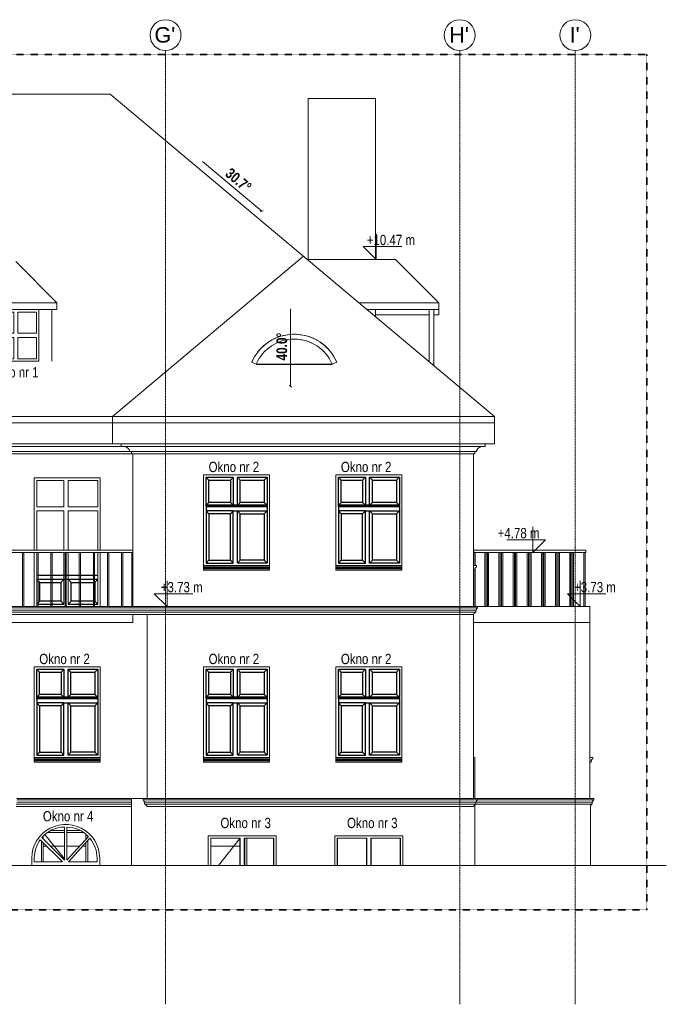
# Model space of a CAD drawing. Header units: millimetres. Extents: x -784 to 360321, y -10607 to 16514.
# Tile 35 of 95: x 183873 to 196436, y -3995 to 15132. Entities that reach past the tile are written whole.
import ezdxf

# ---------------------------------------------------------------- set-up
doc = ezdxf.new("R2010")
doc.units = ezdxf.units.MM
doc.linetypes.add('__FK_przerywana', pattern=[3.2004, 1.6002, -1.6002])
doc.linetypes.add('Linia siatki', pattern=[22.225, 12.7, -3.175, 3.175, -3.175])
for name, color, linetype, lineweight in [('A-AREA', 7, 'Continuous', 5), ('A-DETL-THIN', 7, 'Continuous', 5), ('A-GENM', 7, 'Continuous', 5), ('C-TOPO', 7, 'Continuous', 5), ('G-ANNO-DIMS', 7, 'Continuous', 5), ('S-GRID', 7, 'Continuous', 5), ('S-GRID-IDEN', 7, 'Continuous', 5)]:
    doc.layers.add(name, color=color, linetype=linetype, lineweight=lineweight)
for name, color, linetype, lineweight, true_color in [('A-DOOR', 7, 'Continuous', 18, 0x7f7f7f), ('A-DOOR-FRAM', 7, 'Continuous', 18, 0x7f7f7f), ('A-DOOR-HDLN', 7, 'Continuous', 18, 0x7f7f7f), ('A-FLOR', 7, 'Continuous', 18, 0x7f7f7f), ('A-FLOR-HRAL', 7, 'Continuous', 18, 0x7f7f7f), ('A-GLAZ', 7, 'Continuous', 18, 0x7f7f7f), ('A-ROOF', 7, 'Continuous', 18, 0x7f7f7f), ('A-WALL', 7, 'Continuous', 18, 0x7f7f7f)]:
    doc.layers.add(name, color=color, linetype=linetype, lineweight=lineweight, true_color=true_color)
doc.styles.add('Arial', font='arial.ttf', dxfattribs={"height": 300})
doc.styles.add('Arial_2', font='arial.ttf', dxfattribs={"width": 0.8, "height": 200})
doc.styles.add('Arial_B', font='arialbd.ttf', dxfattribs={"width": 0.8, "height": 206.349206})

# ---------------------------------------------------------------- blocks, each defined once
blk = doc.blocks.new('Drz Drzwi pełne x1 ___FK_04_0 - Dd - W - zwykłe - 97_6 x 203_7 _90 x 200_ EI 121-V125-Południe')
at = {"layer": 'A-DOOR-HDLN', "lineweight": 5, "true_color": 0x787878}
h = blk.add_hatch(dxfattribs=at)
h.set_pattern_fill('FP_11', color=8, style=0, pattern_type=2)
h.set_pattern_definition([(180, (-12645.9, -2720), (7e-14, 600), [])])
h.paths.add_polyline_path([(-12233, -1230), (-12233, -859), (-12568, -1230), (-12516, -1230)])
h.paths.add_polyline_path([(-12684, -1230), (-13059, -855), (-13059, -1230), (-12945, -1230)])
h.paths.add_polyline_path([(-12648, -1195), (-12648, -657), (-12976, -657), (-13028, -697), (-13059, -729), (-13059, -784), (-12650, -1193)])
h.paths.add_polyline_path([(-12598, -1193), (-12233, -788), (-12233, -688), (-12243, -679), (-12274, -657), (-12598, -657), (-12598, -1039)])
at = {"layer": 'A-DOOR'}
for p, q in [((-13059, -784), (-13059, -729)), ((-12648, -657), (-12976, -657)), ((-12274, -657), (-12598, -657)), ((-12233, -688), (-12233, -788)), ((-13059, -1230), (-13059, -855)), ((-12233, -859), (-12233, -1230))]:
    blk.add_line(p, q, dxfattribs=at)
at = {"layer": 'A-DOOR-FRAM'}
for p, q in [((-12648, -620), (-12914, -620)), ((-12336, -620), (-12598, -620)), ((-12196, -722), (-12196, -748)), ((-13096, -1230), (-13096, -818)), ((-12196, -818), (-12196, -1230))]:
    blk.add_line(p, q, dxfattribs=at)
at = {"layer": 'A-DOOR-HDLN'}
blk.add_line((-13027, -697), (-12648, -1170), dxfattribs=at)
blk = doc.blocks.new('Drz Drzwi pełne x1 ___FK_04_0 - Dd - W - zwykłe - 97_6 x 203_7 _90 x 200_ EI 121-1830598-Południe')
at = {"layer": 'A-DOOR-HDLN', "lineweight": 5, "true_color": 0x787878}
h = blk.add_hatch(dxfattribs=at)
h.set_pattern_fill('FP_12', color=8, style=0, pattern_type=2)
h.set_pattern_definition([(0, (-9553.4, -2720), (0, 600), [])])
h.paths.add_polyline_path([(-9237, -1300), (-9237, -770), (-9803, -770), (-9803, -1300), (-9519, -1300)])
h.paths.add_polyline_path([(-9150, -1300), (-9140, -1300), (-9140, -770), (-9150, -770), (-9150, -1039)])
at = {"layer": 'A-DOOR-FRAM'}
for p, q in [((-9140, -1300), (-9140, -770)), ((-9103, -770), (-9103, -1300))]:
    blk.add_line(p, q, dxfattribs=at)
at = {"layer": 'A-DOOR-HDLN'}
blk.add_line((-9237, -777), (-9655, -1300), dxfattribs=at)
blk = doc.blocks.new('Poręcz - 25mm-V128-Południe')
at = {"layer": 'A-FLOR-HRAL'}
for p, q in [((-4481, 3730), (-4481, 4780)), ((-4456, 4780), (-4456, 3730))]:
    blk.add_line(p, q, dxfattribs=at)
blk = doc.blocks.new('Poręcz - 25mm-1252062-Południe')
at = {"layer": 'A-FLOR-HRAL'}
for p, q in [((-16546, 0), (-16546, 1050)), ((-16521, 0), (-16521, 1050))]:
    blk.add_line(p, q, dxfattribs=at)
blk = doc.blocks.new('Poręcz - 25mm-V129-Południe')
at = {"layer": 'A-FLOR-HRAL'}
for p, q in [((-4693, 4530), (-4693, 4780)), ((-4668, 4530), (-4668, 4780)), ((-4693, 3730), (-4693, 4440)), ((-4668, 3730), (-4668, 4468))]:
    blk.add_line(p, q, dxfattribs=at)
blk = doc.blocks.new('Poręcz - Poręcz-1533064-Południe')
for name, p in [('Poręcz - 25mm-V129-Południe', (0, 0)), ('Poręcz - 25mm-V128-Południe', (0, 0)), ('Poręcz - 25mm-1252062-Południe', (12115, 3730)), ('Poręcz - 25mm-V128-Południe', (275, 0)), ('Poręcz - 25mm-1252062-Południe', (12390, 3730)), ('Poręcz - 25mm-V128-Południe', (550, 0)), ('Poręcz - 25mm-1252062-Południe', (12665, 3730)), ('Poręcz - 25mm-V128-Południe', (825, 0)), ('Poręcz - 25mm-1252062-Południe', (12940, 3730)), ('Poręcz - 25mm-V128-Południe', (1100, 0)), ('Poręcz - 25mm-1252062-Południe', (13215, 3730)), ('Poręcz - 25mm-V128-Południe', (1375, 0)), ('Poręcz - 25mm-1252062-Południe', (13490, 3730)), ('Poręcz - 25mm-V128-Południe', (1650, 0)), ('Poręcz - 25mm-1252062-Południe', (13765, 3730)), ('Poręcz - 25mm-1252062-Południe', (13990, 3730))]:
    blk.add_blockref(name, p)
blk = doc.blocks.new('Typ poręczy górnej - Górna poręcz_wewnętrzny_-1533136-Południe')
at = {"layer": 'A-FLOR-HRAL'}
for p, q in [((-4693, 4780), (-4693, 4830)), ((-2518, 4830), (-4693, 4830)), ((-2518, 4780), (-2518, 4830)), ((-2518, 4780), (-4693, 4780))]:
    blk.add_line(p, q, dxfattribs=at)
blk = doc.blocks.new('Typ poręczy górnej - Górna poręcz_wewnętrzny_-1533184-Południe')
at = {"layer": 'A-FLOR-HRAL'}
for p, q in [((-11316, 4830), (-16173, 4830)), ((-11316, 4780), (-16173, 4780))]:
    blk.add_line(p, q, dxfattribs=at)
blk = doc.blocks.new('ARC_DOOR_DOUBLE - ARC_DOOR_DOUBLE_120 x 210-1589911-Południe')
at = {"layer": 'A-DOOR-FRAM'}
for p, q in [((-4673, 800), (-4703, 800)), ((-4673, 0), (-4673, 800))]:
    blk.add_line(p, q, dxfattribs=at)
blk = doc.blocks.new('Aluprof_MB-45_I_Alu_Window-FIX-4-panel_ENG_R-00495 - 1230 x 1480-V138-Południe')
at = {"layer": 'A-GLAZ'}
for p, q in [((-32076, 1941), (-32076, 2513)), ((-32076, 2513), (-31549, 2513)), ((-31549, 2513), (-31549, 1941)), ((-31468, 2513), (-30890, 2513)), ((-31468, 1941), (-31468, 2513)), ((-30890, 2513), (-30890, 1941)), ((-31549, 1941), (-32076, 1941)), ((-30890, 1941), (-31468, 1941)), ((-32076, 1860), (-31549, 1860)), ((-32076, 847), (-32076, 1860)), ((-31549, 1860), (-31549, 847)), ((-31468, 1860), (-30890, 1860)), ((-31468, 847), (-31468, 1860)), ((-30890, 1860), (-30890, 847)), ((-31549, 847), (-32076, 847)), ((-30890, 847), (-31468, 847))]:
    blk.add_line(p, q, dxfattribs=at)
blk = doc.blocks.new('Aluprof_MB-45_I_Alu_Window-FIX-4-panel_ENG_R-00495 - 1230 x 1483-1593343-Południe')
at = {"layer": 'A-GLAZ'}
for p, q in [((-13186, 5671), (-13186, 6183)), ((-13186, 6183), (-12659, 6183)), ((-12659, 6183), (-12659, 5671)), ((-12578, 6183), (-12000, 6183)), ((-12578, 5671), (-12578, 6183)), ((-12000, 6183), (-12000, 5671)), ((-12659, 5671), (-13186, 5671)), ((-13186, 5590), (-12659, 5590)), ((-13186, 4830), (-13186, 5590)), ((-12659, 5590), (-12659, 4830)), ((-12000, 5671), (-12578, 5671)), ((-12578, 5590), (-12000, 5590)), ((-12578, 4830), (-12578, 5590)), ((-12000, 5590), (-12000, 4830)), ((-13186, 3777), (-13186, 4780)), ((-12659, 4780), (-12659, 3777)), ((-12578, 3777), (-12578, 4780)), ((-12000, 4780), (-12000, 3777)), ((-12911, 3777), (-13161, 3777)), ((-12659, 3777), (-12886, 3777)), ((-12361, 3777), (-12578, 3777)), ((-12086, 3777), (-12336, 3777)), ((-12000, 3777), (-12061, 3777))]:
    blk.add_line(p, q, dxfattribs=at)
blk = doc.blocks.new('Aluprof_MB-45_I_Alu_Window-FIX-4-panel_ENG_R-00495 - 1230 x 1484-1596590-Południe')
at = {"layer": 'A-GLAZ'}
for p, q in [((-20896, 9041), (-20896, 9453)), ((-20896, 9453), (-20534, 9453)), ((-20534, 9453), (-20534, 9041)), ((-20453, 9041), (-20453, 9453)), ((-20453, 9453), (-20090, 9453)), ((-20090, 9453), (-20090, 9041)), ((-20534, 9041), (-20896, 9041)), ((-20090, 9041), (-20453, 9041)), ((-20896, 8960), (-20534, 8960)), ((-20896, 8547), (-20896, 8960)), ((-20534, 8960), (-20534, 8547)), ((-20453, 8547), (-20453, 8960)), ((-20453, 8960), (-20090, 8960)), ((-20090, 8960), (-20090, 8547)), ((-20534, 8547), (-20896, 8547)), ((-20090, 8547), (-20453, 8547))]:
    blk.add_line(p, q, dxfattribs=at)
blk = doc.blocks.new('Aluprof_MB-45_I_Alu_Window-FIX-4-panel_ENG_R-00495 - 1230 x 1481-1597105-Południe')
at = {"layer": 'A-GLAZ'}
for p, q in [((-26186, 1941), (-26186, 2513)), ((-26186, 2513), (-25659, 2513)), ((-25659, 2513), (-25659, 1941)), ((-25578, 2513), (-25000, 2513)), ((-25578, 1941), (-25578, 2513)), ((-25000, 2513), (-25000, 1941)), ((-25659, 1941), (-26186, 1941)), ((-25000, 1941), (-25578, 1941)), ((-26186, 1860), (-25659, 1860)), ((-26186, 847), (-26186, 1860)), ((-25659, 1860), (-25659, 847)), ((-25578, 1860), (-25000, 1860)), ((-25578, 847), (-25578, 1860)), ((-25000, 1860), (-25000, 847)), ((-25659, 847), (-26186, 847)), ((-25000, 847), (-25578, 847))]:
    blk.add_line(p, q, dxfattribs=at)
blk = doc.blocks.new('Aluprof_MB-45_I_Alu_Window-FIX-4-panel_ENG_R-00495 - 1230 x 1486-1784365-Południe')
at = {"layer": 'A-GLAZ'}
for p, q in [((-7346, -1300), (-7346, -767)), ((-7346, -767), (-6774, -767)), ((-7343, -770), (-7343, -1300)), ((-7343, -770), (-6777, -770)), ((-6777, -770), (-6777, -1300)), ((-6774, -767), (-6774, -1300)), ((-6693, -767), (-6120, -767)), ((-6693, -1300), (-6693, -767)), ((-6690, -770), (-6123, -770)), ((-6690, -1300), (-6690, -770)), ((-6123, -1300), (-6123, -770)), ((-6120, -767), (-6120, -1300))]:
    blk.add_line(p, q, dxfattribs=at)
blk = doc.blocks.new('Modele ogólne 2 - Modele ogólne 2-1813028-Południe')
at = {"layer": 'A-GENM'}
for p, q in [((-12648, -554), (-12648, -1195)), ((-12598, -1193), (-12598, -554)), ((-12648, -1195), (-13086, -757)), ((-12183, -734), (-12598, -1193)), ((-13117, -797), (-12684, -1230)), ((-12568, -1230), (-12152, -770)), ((-13233, -1230), (-13233, -1155)), ((-12684, -1230), (-13233, -1230)), ((-12013, -1230), (-12568, -1230)), ((-12013, -1155), (-12013, -1230))]:
    blk.add_line(p, q, dxfattribs=at)
for centre, radius, start, end in [((-12654, -1115), 561, 89.4324, 140.3446), ((-12598, -1123), 568, 43.1813, 90.0634), ((-12624, -1155), 609, 144, 180), ((-12617, -1155), 603, 0, 39.6557)]:
    blk.add_arc(centre, radius, start, end, dxfattribs=at)
blk = doc.blocks.new('Modele ogólne 4 - Modele ogólne 4-1837164-Południe')
at = {"layer": 'A-GENM'}
for p, q in [((-13233, 770), (-13233, 800)), ((-11953, 800), (-13233, 800)), ((-13233, 759), (-13233, 770)), ((-11953, 770), (-13233, 770)), ((-11953, 800), (-11953, 770)), ((-11953, 770), (-11953, 759)), ((-13233, 739), (-13233, 759)), ((-11953, 759), (-13233, 759)), ((-13233, 733), (-13233, 739)), ((-11953, 739), (-13233, 739)), ((-13233, 710), (-13233, 733)), ((-11953, 733), (-13233, 733)), ((-11953, 710), (-13233, 710)), ((-11953, 759), (-11953, 739)), ((-11953, 739), (-11953, 733)), ((-11953, 733), (-11953, 710))]:
    blk.add_line(p, q, dxfattribs=at)
blk = doc.blocks.new('Modele ogólne 6 - Modele ogólne 6-1838818-Południe')
at = {"layer": 'A-GENM'}
for p, q in [((-9943, 4500), (-9943, 4530)), ((-8663, 4530), (-9943, 4530)), ((-9943, 4489), (-9943, 4500)), ((-8663, 4500), (-9943, 4500)), ((-9943, 4469), (-9943, 4489)), ((-8663, 4489), (-9943, 4489)), ((-9943, 4463), (-9943, 4469)), ((-8663, 4469), (-9943, 4469)), ((-9943, 4440), (-9943, 4463)), ((-8663, 4463), (-9943, 4463)), ((-8663, 4440), (-9943, 4440)), ((-8663, 4530), (-8663, 4500)), ((-8663, 4500), (-8663, 4489)), ((-8663, 4489), (-8663, 4469)), ((-8663, 4469), (-8663, 4463)), ((-8663, 4463), (-8663, 4440)), ((-7373, 4500), (-7373, 4530)), ((-6093, 4530), (-7373, 4530)), ((-7373, 4489), (-7373, 4500)), ((-6093, 4500), (-7373, 4500)), ((-7373, 4469), (-7373, 4489)), ((-6093, 4489), (-7373, 4489)), ((-7373, 4463), (-7373, 4469)), ((-6093, 4469), (-7373, 4469)), ((-7373, 4440), (-7373, 4463)), ((-6093, 4463), (-7373, 4463)), ((-6093, 4440), (-7373, 4440)), ((-6093, 4530), (-6093, 4500)), ((-6093, 4500), (-6093, 4489)), ((-6093, 4489), (-6093, 4469)), ((-6093, 4469), (-6093, 4463)), ((-6093, 4463), (-6093, 4440)), ((-9943, 770), (-9943, 800)), ((-8663, 800), (-9943, 800)), ((-9943, 759), (-9943, 770)), ((-8663, 770), (-9943, 770)), ((-8663, 800), (-8663, 770)), ((-8663, 770), (-8663, 759)), ((-7373, 770), (-7373, 800)), ((-6093, 800), (-7373, 800)), ((-7373, 759), (-7373, 770)), ((-6093, 770), (-7373, 770)), ((-6093, 800), (-6093, 770)), ((-6093, 770), (-6093, 759)), ((-9943, 739), (-9943, 759)), ((-8663, 759), (-9943, 759)), ((-9943, 733), (-9943, 739)), ((-8663, 739), (-9943, 739)), ((-9943, 710), (-9943, 733)), ((-8663, 733), (-9943, 733)), ((-8663, 710), (-9943, 710)), ((-8663, 759), (-8663, 739)), ((-8663, 739), (-8663, 733)), ((-8663, 733), (-8663, 710)), ((-7373, 739), (-7373, 759)), ((-6093, 759), (-7373, 759)), ((-7373, 733), (-7373, 739)), ((-6093, 739), (-7373, 739)), ((-7373, 710), (-7373, 733)), ((-6093, 733), (-7373, 733)), ((-6093, 710), (-7373, 710)), ((-6093, 759), (-6093, 739)), ((-6093, 739), (-6093, 733)), ((-6093, 733), (-6093, 710))]:
    blk.add_line(p, q, dxfattribs=at)
blk = doc.blocks.new('Modele ogólne 8 - Modele ogólne 8-1841655-Południe')
at = {"layer": 'A-GENM'}
for p, q in [((-11546, 6840), (-11546, 6890)), ((-4473, 6840), (-4473, 6890)), ((-29413, 6700), (-11346, 6700)), ((-29383, 6745), (-11376, 6745)), ((-11546, 6840), (-29213, 6840)), ((-4473, 6840), (-11546, 6840)), ((-11376, 6745), (-4643, 6745)), ((-11346, 6700), (-11346, 6745)), ((-11346, 6700), (-4673, 6700)), ((-4673, 6700), (-4673, 6745))]:
    blk.add_line(p, q, dxfattribs=at)
for points in [[(-11376, 6745), (-11379, 6755), (-11385, 6769), (-11395, 6787), (-11403, 6797), (-11410, 6805), (-11416, 6810), (-11422, 6815), (-11428, 6820), (-11434, 6824), (-11443, 6830), (-11453, 6834), (-11462, 6838), (-11468, 6840), (-11471, 6841), (-11472, 6841)], [(-4643, 6745), (-4641, 6755), (-4635, 6769), (-4624, 6787), (-4616, 6797), (-4609, 6805), (-4604, 6810), (-4598, 6815), (-4592, 6820), (-4585, 6824), (-4576, 6830), (-4567, 6834), (-4557, 6838), (-4552, 6840), (-4548, 6841), (-4548, 6841)]]:
    blk.add_open_spline(points, degree=3, knots=[0, 0, 0, 0, 0.1428571, 0.2142857, 0.2857143, 0.3214286, 0.3571429, 0.3928571, 0.4285714, 0.4642857, 0.5, 0.5714286, 0.6071429, 0.6428571, 0.6529321, 0.6529321, 0.6529321, 0.6529321], dxfattribs=at)
blk = doc.blocks.new('Modele ogólne 9 - Modele ogólne 9-1844056-Południe')
at = {"layer": 'A-GENM'}
for p, q in [((-16040, 3660), (-11316, 3660)), ((-4623, 3730), (-16018, 3730)), ((-16018, 3705), (-11316, 3705)), ((-11316, 3705), (-4623, 3705)), ((-11316, 3660), (-4645, 3660)), ((-4656, 3660), (-4656, 3625)), ((-4623, 3730), (-4623, 3705)), ((-16092, 3580), (-11316, 3580)), ((-16051, 3625), (-4656, 3625)), ((-11316, 3580), (-4697, 3580))]:
    blk.add_line(p, q, dxfattribs=at)
for points in [[(-4623, 3705), (-4626, 3703), (-4632, 3699), (-4639, 3690), (-4643, 3681), (-4646, 3671), (-4646, 3663), (-4645, 3660)], [(-4682, 3605), (-4684, 3604), (-4687, 3602), (-4692, 3597), (-4695, 3592), (-4697, 3586), (-4697, 3582), (-4697, 3580)], [(-4667, 3625), (-4668, 3623), (-4669, 3619), (-4672, 3613), (-4677, 3608), (-4680, 3606), (-4682, 3605)]]:
    blk.add_open_spline(points, degree=3, dxfattribs=at)
blk = doc.blocks.new('Modele ogólne 10 - Modele ogólne 10-1844524-Południe')
at = {"layer": 'A-GENM'}
for p, q in [((-11343, -105), (-13586, -105)), ((-11343, -150), (-13586, -150)), ((-13574, 0), (-11343, 0)), ((-11343, -25), (-13574, -25)), ((-11343, -70), (-13574, -70)), ((-11121, 0), (-4623, 0)), ((-11121, -25), (-11121, 0)), ((-4623, -25), (-11121, -25)), ((-4645, -70), (-11099, -70)), ((-11089, -105), (-11089, -70)), ((-4656, -105), (-11089, -105)), ((-4697, -150), (-11047, -150)), ((-4656, -105), (-4656, -70)), ((-2396, -105), (-4656, -105)), ((-2385, -70), (-4645, -70)), ((-4623, 0), (-2363, 0)), ((-4623, -25), (-4623, 0)), ((-2363, -25), (-4623, -25)), ((-2396, -105), (-2396, -70)), ((-2363, -25), (-2363, 0))]:
    blk.add_line(p, q, dxfattribs=at)
for points, knots in [([(-11099, -70), (-11099, -67), (-11099, -59), (-11101, -50), (-11104, -43), (-11107, -39), (-11109, -35), (-11112, -32), (-11116, -29), (-11119, -26), (-11121, -25)], [0, 0, 0, 0, 0.2, 0.4, 0.55, 0.625, 0.7, 0.775, 0.85, 1, 1, 1, 1]), ([(-11047, -150), (-11047, -148), (-11048, -144), (-11050, -139), (-11052, -135), (-11054, -132), (-11057, -129), (-11060, -126), (-11062, -125)], [0, 0, 0, 0, 0.2, 0.4, 0.55, 0.625, 0.7, 1, 1, 1, 1]), ([(-4697, -150), (-4697, -148), (-4697, -144), (-4695, -139), (-4693, -135), (-4691, -132), (-4688, -129), (-4685, -126), (-4682, -125)], [0, 0, 0, 0, 0.2, 0.4, 0.55, 0.625, 0.7, 1, 1, 1, 1]), ([(-4645, -70), (-4646, -67), (-4646, -59), (-4643, -50), (-4640, -43), (-4638, -39), (-4635, -35), (-4633, -32), (-4629, -29), (-4626, -26), (-4623, -25)], [0, 0, 0, 0, 0.2, 0.4, 0.55, 0.625, 0.7, 0.775, 0.85, 1, 1, 1, 1]), ([(-2385, -70), (-2386, -67), (-2386, -59), (-2383, -50), (-2380, -43), (-2378, -39), (-2375, -35), (-2373, -32), (-2369, -29), (-2366, -26), (-2363, -25)], [0, 0, 0, 0, 0.2, 0.4, 0.55, 0.625, 0.7, 0.775, 0.85, 1, 1, 1, 1])]:
    blk.add_open_spline(points, degree=3, knots=knots, dxfattribs=at)
for points in [[(-11062, -125), (-11064, -124), (-11068, -122), (-11072, -117), (-11076, -111), (-11077, -107), (-11077, -105)], [(-4682, -125), (-4680, -124), (-4677, -122), (-4672, -117), (-4669, -111), (-4668, -107), (-4667, -105)], [(-2429, -130), (-2427, -128), (-2425, -126), (-2422, -125)], [(-2422, -125), (-2420, -124), (-2417, -122), (-2412, -117), (-2409, -111), (-2408, -107), (-2407, -105)]]:
    blk.add_open_spline(points, degree=3, dxfattribs=at)
blk = doc.blocks.new('Modele ogólne 11 - Modele ogólne 11-1845244-Południe')
at = {"layer": 'A-GENM'}
for p, q in [((-4643, 4530), (-4703, 4530)), ((-4697, 4440), (-4677, 4440)), ((-4677, 4440), (-4675, 4463)), ((-4675, 4463), (-4666, 4469)), ((-4666, 4489), (-4643, 4500)), ((-4666, 4469), (-4666, 4489)), ((-4643, 4500), (-4643, 4530))]:
    blk.add_line(p, q, dxfattribs=at)
blk.add_arc((-4703, 4440), 6.06, 360, 90, dxfattribs=at)
blk = doc.blocks.new('Modele ogólne 12 - Modele ogólne 12-1845759-Południe')
at = {"layer": 'A-GENM'}
for p, q in [((-2383, 800), (-2443, 800)), ((-2406, 759), (-2383, 770)), ((-2383, 770), (-2383, 800)), ((-2437, 710), (-2417, 710)), ((-2417, 710), (-2415, 733)), ((-2415, 733), (-2406, 739)), ((-2406, 739), (-2406, 759))]:
    blk.add_line(p, q, dxfattribs=at)
blk.add_arc((-2443, 710), 6.06, 360, 90, dxfattribs=at)
blk = doc.blocks.new('Siatka - SOsi_Sybol osi-348494-Południe')
at = {"layer": 'S-GRID-IDEN', "color": 142, "true_color": 0x0080c0}
blk.add_circle((-35813, 14832), 300, dxfattribs=at)
blk = doc.blocks.new('Rzędne punktów - Znacznik rzędnej-348474-Południe')
at = {"layer": 'G-ANNO-DIMS'}
for p, q in [((-51819, 4630), (-51819, 5130)), ((-52069, 4880), (-51819, 4630)), ((-52069, 4880), (-51319, 4880))]:
    blk.add_line(p, q, dxfattribs=at)
blk = doc.blocks.new('Poręcz - 25mm-V131-Południe')
at = {"layer": 'A-FLOR-HRAL'}
blk.add_line((-11341, 3730), (-11341, 4780), dxfattribs=at)

msp = doc.modelspace()

# ---------------------------------------------------------------- linework, layer by layer
for p, q in [((188467, 8440), (189946, 8440)), ((187549, 6188), (187494, 6243)), ((187966, 6188), (188021, 6243)), ((188157, 6188), (188102, 6243)), ((188625, 6188), (188680, 6243)), ((190119, 6188), (190064, 6243)), ((190536, 6188), (190591, 6243)), ((190727, 6188), (190672, 6243)), ((191195, 6188), (191250, 6243)), ((187549, 5756), (187494, 5701)), ((187966, 5756), (188021, 5701)), ((188157, 5756), (188102, 5701)), ((188625, 5756), (188680, 5701)), ((190119, 5756), (190064, 5701)), ((190536, 5756), (190591, 5701)), ((190727, 5756), (190672, 5701)), ((191195, 5756), (191250, 5701)), ((187494, 5671), (187494, 5701)), ((188680, 5700), (187494, 5700)), ((187494, 5680), (188680, 5680)), ((187494, 5671), (187494, 5590)), ((188680, 5671), (187494, 5671)), ((187549, 5535), (187494, 5590)), ((187966, 5535), (188021, 5590)), ((188021, 5590), (188102, 5590)), ((188157, 5535), (188102, 5590)), ((188625, 5535), (188680, 5590)), ((188680, 5680), (188680, 5700)), ((188680, 5680), (188680, 5671)), ((188680, 5671), (188680, 5590)), ((190064, 5671), (190064, 5701)), ((191250, 5700), (190064, 5700)), ((190064, 5680), (191250, 5680)), ((190064, 5671), (190064, 5590)), ((191250, 5671), (190064, 5671)), ((190119, 5535), (190064, 5590)), ((190536, 5535), (190591, 5590)), ((190591, 5590), (190672, 5590)), ((190727, 5535), (190672, 5590)), ((191195, 5535), (191250, 5590)), ((191250, 5680), (191250, 5700)), ((191250, 5680), (191250, 5671)), ((191250, 5671), (191250, 5590)), ((187549, 4632), (187494, 4577)), ((187966, 4632), (188021, 4577)), ((188157, 4632), (188102, 4577)), ((188625, 4632), (188680, 4577)), ((190119, 4632), (190064, 4577)), ((190536, 4632), (190591, 4577)), ((190727, 4632), (190672, 4577)), ((191195, 4632), (191250, 4577)), ((187447, 4530), (188727, 4530)), ((190017, 4530), (191297, 4530)), ((184204, 4341), (185390, 4341)), ((184204, 4266), (185390, 4266)), ((184262, 4201), (184204, 4266)), ((184672, 4201), (184731, 4266)), ((184875, 4201), (184812, 4266)), ((185331, 4201), (185390, 4266)), ((184262, 3839), (184204, 3777)), ((184672, 3839), (184731, 3777)), ((184875, 3839), (184812, 3777)), ((185331, 3839), (185390, 3777)), ((184204, 3778), (184731, 3778)), ((184812, 3777), (185390, 3777)), ((184259, 2458), (184204, 2513)), ((184676, 2458), (184731, 2513)), ((184867, 2458), (184812, 2513)), ((185335, 2458), (185390, 2513)), ((187549, 2458), (187494, 2513)), ((187966, 2458), (188021, 2513)), ((188157, 2458), (188102, 2513)), ((188625, 2458), (188680, 2513)), ((190119, 2458), (190064, 2513)), ((190536, 2458), (190591, 2513)), ((190727, 2458), (190672, 2513)), ((191195, 2458), (191250, 2513)), ((184259, 2026), (184204, 1971)), ((184204, 1941), (184204, 1971)), ((185390, 1970), (184204, 1970)), ((184204, 1950), (185390, 1950)), ((184204, 1941), (184204, 1860)), ((185390, 1941), (184204, 1941)), ((184676, 2026), (184731, 1971)), ((184867, 2026), (184812, 1971)), ((185335, 2026), (185390, 1971)), ((185390, 1950), (185390, 1970)), ((185390, 1950), (185390, 1941)), ((185390, 1941), (185390, 1860)), ((187549, 2026), (187494, 1971)), ((187494, 1941), (187494, 1971)), ((188680, 1970), (187494, 1970)), ((187494, 1950), (188680, 1950)), ((187494, 1941), (187494, 1860)), ((188680, 1941), (187494, 1941)), ((187966, 2026), (188021, 1971)), ((188157, 2026), (188102, 1971)), ((188625, 2026), (188680, 1971)), ((188680, 1950), (188680, 1970)), ((188680, 1950), (188680, 1941)), ((188680, 1941), (188680, 1860)), ((190119, 2026), (190064, 1971)), ((190064, 1941), (190064, 1971)), ((191250, 1970), (190064, 1970)), ((190064, 1950), (191250, 1950)), ((190064, 1941), (190064, 1860)), ((191250, 1941), (190064, 1941)), ((190536, 2026), (190591, 1971)), ((190727, 2026), (190672, 1971)), ((191195, 2026), (191250, 1971)), ((191250, 1950), (191250, 1970)), ((191250, 1950), (191250, 1941)), ((191250, 1941), (191250, 1860)), ((184259, 1805), (184204, 1860)), ((184676, 1805), (184731, 1860)), ((184731, 1860), (184812, 1860)), ((184867, 1805), (184812, 1860)), ((185335, 1805), (185390, 1860)), ((187549, 1805), (187494, 1860)), ((187966, 1805), (188021, 1860)), ((188021, 1860), (188102, 1860)), ((188157, 1805), (188102, 1860)), ((188625, 1805), (188680, 1860)), ((190119, 1805), (190064, 1860)), ((190536, 1805), (190591, 1860)), ((190591, 1860), (190672, 1860)), ((190727, 1805), (190672, 1860)), ((191195, 1805), (191250, 1860)), ((184157, 800), (185437, 800)), ((184259, 902), (184204, 847)), ((184676, 902), (184731, 847)), ((184867, 902), (184812, 847)), ((185335, 902), (185390, 847)), ((187447, 800), (188727, 800)), ((187549, 902), (187494, 847)), ((187966, 902), (188021, 847)), ((188157, 902), (188102, 847)), ((188625, 902), (188680, 847)), ((190017, 800), (191297, 800)), ((190119, 902), (190064, 847)), ((190536, 902), (190591, 847)), ((190727, 902), (190672, 847)), ((191195, 902), (191250, 847))]:
    msp.add_line(p, q)
for points in [[(187494, 6243), (188021, 6243), (188021, 5700), (187494, 5700), (187494, 6243)], [(188102, 5700), (188102, 6243), (188680, 6243), (188680, 5700), (188102, 5700)], [(190064, 6243), (190591, 6243), (190591, 5700), (190064, 5700), (190064, 6243)], [(190672, 5700), (190672, 6243), (191250, 6243), (191250, 5700), (190672, 5700)], [(188021, 5590), (187494, 5590), (187494, 4577), (188021, 4577), (188021, 5590)], [(188102, 5590), (188680, 5590), (188680, 4577), (188102, 4577), (188102, 5590)], [(190591, 5590), (190064, 5590), (190064, 4577), (190591, 4577), (190591, 5590)], [(190672, 5590), (191250, 5590), (191250, 4577), (190672, 4577), (190672, 5590)], [(184204, 2513), (184731, 2513), (184731, 1970), (184204, 1970), (184204, 2513)], [(184812, 1970), (184812, 2513), (185390, 2513), (185390, 1970), (184812, 1970)], [(187494, 2513), (188021, 2513), (188021, 1970), (187494, 1970), (187494, 2513)], [(188102, 1970), (188102, 2513), (188680, 2513), (188680, 1970), (188102, 1970)], [(190064, 2513), (190591, 2513), (190591, 1970), (190064, 1970), (190064, 2513)], [(190672, 1970), (190672, 2513), (191250, 2513), (191250, 1970), (190672, 1970)], [(184731, 1860), (184204, 1860), (184204, 847), (184731, 847), (184731, 1860)], [(184812, 1860), (185390, 1860), (185390, 847), (184812, 847), (184812, 1860)], [(188021, 1860), (187494, 1860), (187494, 847), (188021, 847), (188021, 1860)], [(188102, 1860), (188680, 1860), (188680, 847), (188102, 847), (188102, 1860)], [(190591, 1860), (190064, 1860), (190064, 847), (190591, 847), (190591, 1860)], [(190672, 1860), (191250, 1860), (191250, 847), (190672, 847), (190672, 1860)]]:
    msp.add_lwpolyline(points)
for points in [[(187549, 6188), (187966, 6188), (187966, 5756), (187549, 5756)], [(188157, 5756), (188157, 6188), (188625, 6188), (188625, 5756)], [(190119, 6188), (190536, 6188), (190536, 5756), (190119, 5756)], [(190727, 5756), (190727, 6188), (191195, 6188), (191195, 5756)], [(187966, 5535), (187549, 5535), (187549, 4632), (187966, 4632)], [(188157, 5535), (188625, 5535), (188625, 4632), (188157, 4632)], [(190536, 5535), (190119, 5535), (190119, 4632), (190536, 4632)], [(190727, 5535), (191195, 5535), (191195, 4632), (190727, 4632)], [(184672, 3839), (184262, 3839), (184262, 4201), (184672, 4201)], [(184875, 4201), (185331, 4201), (185331, 3839), (184875, 3839)], [(184259, 2458), (184676, 2458), (184676, 2026), (184259, 2026)], [(184867, 2026), (184867, 2458), (185335, 2458), (185335, 2026)], [(187549, 2458), (187966, 2458), (187966, 2026), (187549, 2026)], [(188157, 2026), (188157, 2458), (188625, 2458), (188625, 2026)], [(190119, 2458), (190536, 2458), (190536, 2026), (190119, 2026)], [(190727, 2026), (190727, 2458), (191195, 2458), (191195, 2026)], [(184676, 1805), (184259, 1805), (184259, 902), (184676, 902)], [(184867, 1805), (185335, 1805), (185335, 902), (184867, 902)], [(187966, 1805), (187549, 1805), (187549, 902), (187966, 902)], [(188157, 1805), (188625, 1805), (188625, 902), (188157, 902)], [(190536, 1805), (190119, 1805), (190119, 902), (190536, 902)], [(190727, 1805), (191195, 1805), (191195, 902), (190727, 902)]]:
    msp.add_lwpolyline(points, close=True)
at = {"layer": 'A-AREA'}
msp.add_line((194947, 3730), (192767, 3730), dxfattribs=at)
at = {"layer": 'A-DETL-THIN', "color": 6, "linetype": '__FK_przerywana', "lineweight": 35, "true_color": 0xff00ff}
for p, q in [((160240, 14454), (196056, 14454)), ((196056, 14454), (196056, -2160)), ((196056, -2160), (160240, -2160))]:
    msp.add_line(p, q, dxfattribs=at)
at = {"layer": 'A-FLOR'}
for p, q in [((185674, 7300), (185674, 6890)), ((193097, 7300), (193097, 6890)), ((193097, 6890), (160897, 6890)), ((194947, 3730), (194947, 3420)), ((186074, 3580), (186074, 3420)), ((186074, 3420), (167947, 3420)), ((194947, 3420), (192687, 3420))]:
    msp.add_line(p, q, dxfattribs=at)
at = {"layer": 'A-ROOF'}
for p, q in [((168362, 13688), (185632, 13688)), ((193097, 7424), (185632, 13688)), ((189385, 10538), (185674, 7424)), ((160897, 7424), (193097, 7424)), ((193097, 7300), (160897, 7300)), ((185674, 7300), (185674, 7424)), ((193097, 7300), (193097, 7424))]:
    msp.add_line(p, q, dxfattribs=at)
at = {"layer": 'A-ROOF', "color": 7, "lineweight": 5}
for p, q in [((183797, 10434), (184597, 9634)), ((189461, 10474), (191177, 10474)), ((191177, 10474), (192017, 9634)), ((182997, 9634), (184597, 9634)), ((184597, 9634), (184597, 9500)), ((190462, 9634), (192017, 9634)), ((192017, 9400), (192017, 9634)), ((184597, 9500), (182997, 9500)), ((192017, 9500), (190623, 9500)), ((191827, 9400), (190787, 9400)), ((192017, 9400), (191917, 9400)), ((188776, 8802), (188801, 8817)), ((188856, 8847), (188884, 8859)), ((188947, 8884), (188969, 8891)), ((189056, 8913), (189075, 8916)), ((189145, 8925), (189175, 8926)), ((189238, 8926), (189268, 8925)), ((189339, 8916), (189357, 8913)), ((189445, 8891), (189467, 8884)), ((189530, 8859), (189557, 8847)), ((189613, 8817), (189638, 8802)), ((188557, 8597), (188575, 8621)), ((188618, 8671), (188636, 8689)), ((188702, 8750), (188712, 8757)), ((189701, 8757), (189711, 8750)), ((189778, 8689), (189796, 8671)), ((189838, 8621), (189857, 8597)), ((188380, 8477), (188467, 8440)), ((188507, 8520), (188521, 8544)), ((189892, 8544), (189906, 8520)), ((189946, 8440), (190034, 8477))]:
    msp.add_line(p, q, dxfattribs=at)
at = {"layer": 'A-ROOF', "color": 7, "lineweight": 5, "flags": 128}
for points in [[(189093, 9015), (189081, 9013), (188999, 8998), (188918, 8975), (188907, 8971)], [(189190, 9022), (189165, 9021), (189123, 9018)], [(189290, 9018), (189249, 9021), (189223, 9022)], [(189506, 8971), (189495, 8975), (189415, 8998), (189332, 9013), (189320, 9015)], [(188704, 8869), (188694, 8862), (188627, 8811), (188566, 8754), (188557, 8745)], [(188787, 8918), (188765, 8906), (188729, 8885)], [(188879, 8960), (188840, 8944), (188817, 8933)], [(189596, 8933), (189573, 8944), (189535, 8960)], [(189684, 8885), (189648, 8906), (189626, 8918)], [(189856, 8745), (189848, 8754), (189786, 8811), (189719, 8862), (189709, 8869)], [(188474, 8645), (188460, 8624), (188437, 8589)], [(188537, 8723), (188510, 8691), (188494, 8672)], [(189919, 8672), (189904, 8691), (189876, 8723)], [(189976, 8589), (189954, 8624), (189939, 8645)], [(188422, 8563), (188416, 8552), (188380, 8477)], [(190034, 8477), (189997, 8552), (189991, 8563)]]:
    msp.add_lwpolyline(points, dxfattribs=at)
at = {"layer": 'A-ROOF', "color": 7, "lineweight": 5}
for radius in [900, 805]:
    msp.add_arc((189207, 8122), radius, 23.2301, 156.7699, dxfattribs=at)
at = {"layer": 'A-WALL'}
for p, q in [((189477, 10474), (189477, 13600)), ((189477, 13600), (190787, 13600)), ((190787, 13600), (190787, 10474)), ((184247, 9500), (184247, 8500)), ((184497, 9500), (184497, 8498)), ((190787, 9500), (190787, 9362)), ((191827, 8490), (191827, 9500)), ((191917, 9500), (191917, 8414)), ((184247, 8500), (183347, 8500)), ((186074, 6700), (186074, 3730)), ((192687, 6700), (192687, 3730)), ((184157, 4830), (184157, 6230)), ((184157, 6230), (185437, 6230)), ((185437, 6230), (185437, 4830)), ((187447, 4530), (187447, 6290)), ((187447, 6290), (188727, 6290)), ((187447, 4530), (187447, 6290)), ((187447, 6290), (188727, 6290)), ((188727, 6290), (188727, 4530)), ((188727, 6290), (188727, 4530)), ((190017, 4530), (190017, 6290)), ((190017, 6290), (191297, 6290)), ((190017, 4530), (190017, 6290)), ((190017, 6290), (191297, 6290)), ((191297, 6290), (191297, 4530)), ((191297, 6290), (191297, 4530)), ((184157, 3730), (184157, 4780)), ((185437, 4780), (185437, 3730)), ((194947, 3730), (192767, 3730)), ((186349, 3580), (186349, 0)), ((192687, 0), (192687, 3580)), ((194947, 0), (194947, 3420)), ((184157, 800), (184157, 2560)), ((184157, 2560), (185437, 2560)), ((184157, 800), (184157, 2560)), ((184157, 2560), (185437, 2560)), ((185437, 2560), (185437, 800)), ((185437, 2560), (185437, 800)), ((187447, 800), (187447, 2560)), ((187447, 2560), (188727, 2560)), ((187447, 800), (187447, 2560)), ((187447, 2560), (188727, 2560)), ((188727, 2560), (188727, 800)), ((188727, 2560), (188727, 800)), ((190017, 800), (190017, 2560)), ((190017, 2560), (191297, 2560)), ((190017, 800), (190017, 2560)), ((190017, 2560), (191297, 2560)), ((191297, 2560), (191297, 800)), ((191297, 2560), (191297, 800)), ((186269, 0), (186047, 0)), ((186047, 0), (186047, -1300)), ((192717, -118), (192717, -1300)), ((194962, -117), (194962, -1300)), ((184476, -620), (184742, -620)), ((184792, -620), (185055, -620)), ((185194, -722), (185194, -748)), ((187537, -1300), (187537, -720)), ((187537, -720), (188857, -720)), ((188857, -720), (188857, -1300)), ((189997, -1300), (189997, -720)), ((189997, -720), (191317, -720)), ((191317, -720), (191317, -1300)), ((184294, -1230), (184294, -818)), ((185194, -818), (185194, -1230)), ((188287, -770), (188287, -1300)), ((184107, -1300), (184107, -1155)), ((185427, -1155), (185427, -1300))]:
    msp.add_line(p, q, dxfattribs=at)
at = {"layer": 'A-WALL', "flags": 128}
msp.add_lwpolyline([(184107, -1155), (184113, -1066), (184131, -978), (184161, -894), (184203, -815), (184255, -742), (184316, -676), (184386, -620), (184463, -573), (184546, -538), (184632, -514), (184722, -502), (184812, -502), (184901, -514), (184988, -538), (185070, -573), (185147, -620), (185217, -676), (185279, -742), (185331, -815), (185372, -894), (185402, -978), (185420, -1066), (185427, -1155)], dxfattribs=at)
at = {"layer": 'C-TOPO'}
msp.add_line((196436, -1300), (141622, -1300), dxfattribs=at)
at = {"layer": 'G-ANNO-DIMS'}
for p, q in [((187426, 12378), (188575, 11414)), ((188575, 11414), (188547, 11411)), ((188575, 11414), (188603, 11416)), ((189136, 9514), (189136, 8014)), ((189136, 8014), (189116, 8034)), ((189136, 8014), (189156, 7995))]:
    msp.add_line(p, q, dxfattribs=at)
at = {"layer": 'G-ANNO-DIMS', "color": 1, "true_color": 0xff0000}
for p, q in [((193809, 4780), (193840, 4780)), ((186074, 3730), (186735, 3730)), ((194834, 3730), (194764, 3730))]:
    msp.add_line(p, q, dxfattribs=at)
at = {"layer": 'S-GRID', "linetype": 'Linia siatki'}
for p, q in [((186707, -3995), (186707, 14532)), ((192422, -3995), (192422, 14532)), ((194667, -3995), (194667, 14532))]:
    msp.add_line(p, q, dxfattribs=at)

# ---------------------------------------------------------------- block references
for name, p in [('Poręcz - 25mm-1252062-Południe', (200475, 3730)), ('Poręcz - 25mm-1252062-Południe', (200750, 3730)), ('Poręcz - 25mm-1252062-Południe', (201025, 3730)), ('Poręcz - 25mm-1252062-Południe', (201300, 3730)), ('Poręcz - 25mm-1252062-Południe', (201575, 3730)), ('Poręcz - 25mm-1252062-Południe', (201850, 3730)), ('Poręcz - 25mm-1252062-Południe', (202125, 3730)), ('Poręcz - 25mm-1252062-Południe', (202400, 3730)), ('Poręcz - 25mm-V131-Południe', (197390, 0))]:
    msp.add_blockref(name, p)
at = {"layer": 'A-DOOR'}
for name in ['ARC_DOOR_DOUBLE - ARC_DOOR_DOUBLE_120 x 210-1589911-Południe', 'Drz Drzwi pełne x1 ___FK_04_0 - Dd - W - zwykłe - 97_6 x 203_7 _90 x 200_ EI 121-V125-Południe', 'Drz Drzwi pełne x1 ___FK_04_0 - Dd - W - zwykłe - 97_6 x 203_7 _90 x 200_ EI 121-1830598-Południe']:
    msp.add_blockref(name, (197390, 0), dxfattribs=at)
at = {"layer": 'A-FLOR-HRAL'}
for name in ['Typ poręczy górnej - Górna poręcz_wewnętrzny_-1533184-Południe', 'Typ poręczy górnej - Górna poręcz_wewnętrzny_-1533136-Południe', 'Poręcz - Poręcz-1533064-Południe']:
    msp.add_blockref(name, (197390, 0), dxfattribs=at)
at = {"layer": 'A-GENM'}
for name in ['Modele ogólne 8 - Modele ogólne 8-1841655-Południe', 'Modele ogólne 6 - Modele ogólne 6-1838818-Południe', 'Modele ogólne 11 - Modele ogólne 11-1845244-Południe', 'Modele ogólne 9 - Modele ogólne 9-1844056-Południe', 'Modele ogólne 4 - Modele ogólne 4-1837164-Południe', 'Modele ogólne 12 - Modele ogólne 12-1845759-Południe', 'Modele ogólne 10 - Modele ogólne 10-1844524-Południe', 'Modele ogólne 2 - Modele ogólne 2-1813028-Południe']:
    msp.add_blockref(name, (197390, 0), dxfattribs=at)
at = {"layer": 'A-GLAZ'}
for name, p in [('Aluprof_MB-45_I_Alu_Window-FIX-4-panel_ENG_R-00495 - 1230 x 1484-1596590-Południe', (204290, 0)), ('Aluprof_MB-45_I_Alu_Window-FIX-4-panel_ENG_R-00495 - 1230 x 1483-1593343-Południe', (197390, 0)), ('Aluprof_MB-45_I_Alu_Window-FIX-4-panel_ENG_R-00495 - 1230 x 1480-V138-Południe', (219570, 3730)), ('Aluprof_MB-45_I_Alu_Window-FIX-4-panel_ENG_R-00495 - 1230 x 1480-V138-Południe', (222140, 3730)), ('Aluprof_MB-45_I_Alu_Window-FIX-4-panel_ENG_R-00495 - 1230 x 1481-1597105-Południe', (210390, 0)), ('Aluprof_MB-45_I_Alu_Window-FIX-4-panel_ENG_R-00495 - 1230 x 1480-V138-Południe', (219570, 0)), ('Aluprof_MB-45_I_Alu_Window-FIX-4-panel_ENG_R-00495 - 1230 x 1480-V138-Południe', (222140, 0)), ('Aluprof_MB-45_I_Alu_Window-FIX-4-panel_ENG_R-00495 - 1230 x 1486-1784365-Południe', (194930, 0)), ('Aluprof_MB-45_I_Alu_Window-FIX-4-panel_ENG_R-00495 - 1230 x 1486-1784365-Południe', (197390, 0))]:
    msp.add_blockref(name, p, dxfattribs=at)
at = {"layer": 'G-ANNO-DIMS'}
for p in [(242617, 5844), (238555, -900), (246583, -900)]:
    msp.add_blockref('Rzędne punktów - Znacznik rzędnej-348474-Południe', p, dxfattribs=at)
at = {"layer": 'G-ANNO-DIMS', "extrusion": (0, 0, -1)}
msp.add_blockref('Rzędne punktów - Znacznik rzędnej-348474-Południe', (-142021, 150), dxfattribs=at)
at = {"layer": 'S-GRID-IDEN', "color": 142, "true_color": 0x0080c0}
for p in [(222520, 0), (228235, 0), (230480, 0)]:
    msp.add_blockref('Siatka - SOsi_Sybol osi-348494-Południe', p, dxfattribs=at)

# ---------------------------------------------------------------- texts
at = {"layer": 'G-ANNO-DIMS', "char_height": 206.3, "width": 607.23, "attachment_point": 1, "line_spacing_factor": 0.941778, "style": 'Arial_B'}
for s, insert, rotation in [('30.7°', (187983, 12269), 320), ('40.0°', (188862, 8511), 90)]:
    msp.add_mtext(s, dxfattribs=dict(at, insert=insert, rotation=rotation))
at = {"layer": 'G-ANNO-DIMS', "color": 1, "true_color": 0xff0000, "char_height": 200, "attachment_point": 1, "line_spacing_factor": 0.941778, "style": 'Arial_2'}
for s, insert, width in [('+10.47 m', (190616, 10953), 1109.18), ('Okno nr 1', (183258, 8383), 1109.18), ('Okno nr 2', (187543, 6544), 1109.18), ('Okno nr 2', (190113, 6544), 1109.18), ('+4.78 m', (193159, 5259), 962.27), ('+3.73 m', (186614, 4209), 962.27), ('+3.73 m', (194643, 4209), 962.27), ('Okno nr 2', (184253, 2814), 1109.18), ('Okno nr 2', (187543, 2814), 1109.18), ('Okno nr 2', (190113, 2814), 1109.18), ('Okno nr 4', (184323, -241), 1109.18), ('Okno nr 3', (187773, -372), 1109.18), ('Okno nr 3', (190233, -372), 1109.18)]:
    msp.add_mtext(s, dxfattribs=dict(at, insert=insert, width=width))
at = {"layer": 'S-GRID-IDEN', "color": 142, "true_color": 0x0080c0, "char_height": 300, "attachment_point": 1, "style": 'Arial'}
for s, insert, width in [("G'", (186491, 14987), 497.05), ("H'", (192219, 14987), 464.98), ("I'", (194557, 14987), 240.51)]:
    msp.add_mtext(s, dxfattribs=dict(at, insert=insert, width=width))

doc.saveas('drawing.dxf')
